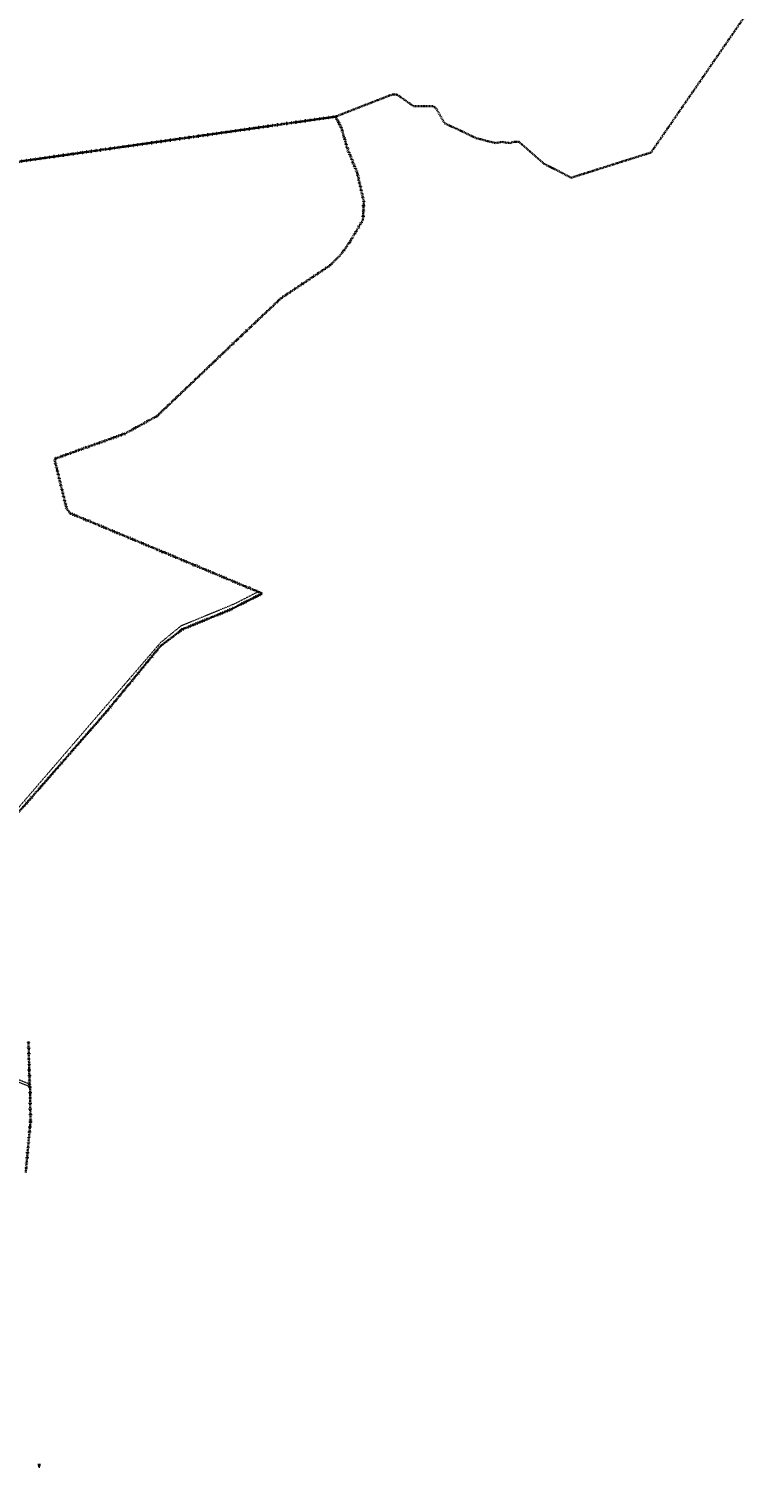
# Model space of a CAD drawing. Extents: x 6414462 to 20492237, y 5756825 to 17376351.
# Tile 125 of 127: x 6499674 to 6500888, y 5809803 to 5812206. Entities that reach past the tile are written whole.
import ezdxf
from ezdxf.enums import TextEntityAlignment as Align

# ---------------------------------------------------------------- set-up
doc = ezdxf.new("R2010")
doc.units = 0
for name, pattern in [('2324-2024 mdcp$0$KROPK2', [1, 0.05, -0.95]), ('2324-2024 mdcp$0$KROPK3-2', [2.49, 1.5, -0.47, 0.05, -0.47]), ('2324-2024 mdcp$0$PRZER1-1', [1, 0.5, -0.5]), ('2324-2024 mdcp$0$PRZER3-2', [2.5, 1.5, -1]), ('CENTERX2', [101.6, 63.5, -12.7, 12.7, -12.7]), ('Lipnica teren 1$0$HIDDEN2', [0.1875, 0.125, -0.0625])]:
    doc.linetypes.add(name, pattern=pattern)
for name, color, linetype, lineweight in [('2324-2024 mdcp$0$GESJAE', 7, 'Continuous', 50), ('2324-2024 mdcp$0$GESJEW', 7, 'Continuous', 35), ('2324-2024 mdcp$0$GESJOB', 7, 'Continuous', 35)]:
    doc.layers.add(name, color=color, linetype=linetype, lineweight=lineweight)
doc.layers.add('2324-2024 mdcp$0$GESUZY', color=7, linetype='Continuous', lineweight=18, true_color=0x008000)
for name, color, linetype in [('3 OSIE', 220, 'CENTERX2'), ('KONTUR', 7, 'Continuous'), ('Lipnica teren 1$0$demontaże', 10, 'Continuous')]:
    doc.layers.add(name, color=color, linetype=linetype)
doc.styles.add('Arial', font='arial.ttf', dxfattribs={"height": 0.122942})
doc.styles.get("Standard").update_dxf_attribs({"font": 'arial.ttf'})

# ---------------------------------------------------------------- blocks, each defined once
blk = doc.blocks.new('2324-2024 mdcp')
at = {"layer": '2324-2024 mdcp$0$GESJAE', "color": 7, "linetype": '2324-2024 mdcp$0$KROPK2', "lineweight": 50}
for points in [[(6499669, 5810296), (6499676.9, 5810381.4), (6499676.1, 5810439.4), (6499675.4, 5810443.4), (6499673.6, 5810515.7)], [(6499658.8, 5810899.6), (6499698.6, 5810945.1), (6499755.9, 5811010.7), (6499804.4, 5811066.2), (6499806.3, 5811068.6), (6499845.9, 5811116.6), (6499852.6, 5811124.8), (6499894, 5811175.1), (6499914, 5811190.4), (6499931, 5811203.4), (6500012, 5811236.5), (6500038.6, 5811250.1), (6500064.2, 5811263.2), (6500057.5, 5811265.9), (6499902, 5811331), (6499742.9, 5811397.3), (6499737.1, 5811405.4), (6499717, 5811488), (6499730.2, 5811492.7), (6499804.5, 5811519.3), (6499834.6, 5811530), (6499888.3, 5811559.5), (6500052.7, 5811715.9), (6500096, 5811756.7), (6500177.6, 5811811.3), (6500181.4, 5811815.1), (6500195.5, 5811829.2), (6500209.8, 5811849.1), (6500232.5, 5811887.3), (6500234, 5811918.1), (6500222.8, 5811965.9), (6500206.2, 5812007.3), (6500203.2, 5812017.7), (6500201.5, 5812023.5), (6500197.6, 5812037.2), (6500196.4, 5812041.2), (6500187.7, 5812057.8), (6500186.7, 5812059.7), (6499658.4, 5811984.7)]]:
    blk.add_lwpolyline(points, dxfattribs=at)
at = {"layer": '2324-2024 mdcp$0$GESJEW', "color": 7, "linetype": '2324-2024 mdcp$0$KROPK3-2', "lineweight": 35}
blk.add_lwpolyline([(6497005.6, 5810116.2), (6497738.5, 5810537.3), (6498835, 5811167.3), (6499658.4, 5811984.7), (6500186.7, 5812059.7), (6500281.8, 5812096.9), (6500289.7, 5812096.3), (6500317.3, 5812077), (6500349.8, 5812077.2), (6500354.9, 5812073.2), (6500368.7, 5812048.9), (6500421.8, 5812023.8), (6500453.9, 5812015.5), (6500464.7, 5812017.4), (6500477.9, 5812015.6), (6500485.7, 5812017.7), (6500493, 5812017.8), (6500534.8, 5811981.2), (6500580.6, 5811957.7), (6500714, 5811999.8), (6500837.6, 5812179.3), (6500888.1, 5812252.7)], dxfattribs=at)
at = {"layer": '2324-2024 mdcp$0$GESJOB', "color": 7, "linetype": '2324-2024 mdcp$0$PRZER3-2', "lineweight": 35}
for points in [[(6499669, 5810296), (6499676.9, 5810381.4), (6499676.1, 5810439.4), (6499675.4, 5810443.4), (6499673.6, 5810515.7)], [(6499658.8, 5810899.6), (6499698.6, 5810945.1), (6499755.9, 5811010.7), (6499804.4, 5811066.2), (6499806.3, 5811068.6), (6499845.9, 5811116.6), (6499852.6, 5811124.8), (6499894, 5811175.1), (6499914, 5811190.4), (6499931, 5811203.4), (6500012, 5811236.5), (6500038.6, 5811250.1), (6500064.2, 5811263.2), (6500057.5, 5811265.9), (6499902, 5811331), (6499742.9, 5811397.3), (6499737.1, 5811405.4), (6499717, 5811488), (6499730.2, 5811492.7), (6499804.5, 5811519.3), (6499834.6, 5811530), (6499888.3, 5811559.5), (6500052.7, 5811715.9), (6500096, 5811756.7), (6500177.6, 5811811.3), (6500181.4, 5811815.1), (6500195.5, 5811829.2), (6500209.8, 5811849.1), (6500232.5, 5811887.3), (6500234, 5811918.1), (6500222.8, 5811965.9), (6500206.2, 5812007.3), (6500203.2, 5812017.7), (6500201.5, 5812023.5), (6500197.6, 5812037.2), (6500196.4, 5812041.2), (6500187.7, 5812057.8), (6500186.7, 5812059.7), (6499658.4, 5811984.7)]]:
    blk.add_lwpolyline(points, dxfattribs=at)
at = {"layer": '2324-2024 mdcp$0$GESUZY', "color": 96, "linetype": '2324-2024 mdcp$0$PRZER1-1', "lineweight": 18, "true_color": 0x008000}
for points in [[(6499580.2, 5810477), (6499676.1, 5810439.4), (6499675.4, 5810443.4), (6499581.8, 5810480.8)], [(6499658.8, 5810899.6), (6499698.6, 5810945.1), (6499755.9, 5811010.7), (6499769, 5811025.7), (6499804.4, 5811066.2), (6499806.3, 5811068.6), (6499845.9, 5811116.6), (6499852.6, 5811124.8), (6499894, 5811175.1), (6499914, 5811190.4), (6499931, 5811203.4), (6500012, 5811236.5), (6500038.6, 5811250.1), (6500064.2, 5811263.2), (6500057.5, 5811265.9), (6500017.3, 5811245.4), (6499928, 5811208.6), (6499893.8, 5811180.5), (6499656.5, 5810905)]]:
    blk.add_lwpolyline(points, dxfattribs=at)
blk = doc.blocks.new('Lipnica teren 1')
at = {"layer": 'Lipnica teren 1$0$demontaże', "linetype": 'Lipnica teren 1$0$HIDDEN2'}
blk.add_blockref('2324-2024 mdcp', (0, 0), dxfattribs=at)
blk = doc.blocks.new('właz 650')
at = {"color": 7}
for p, q in [((451, 2669), (398, 2669)), ((398, 2669), (398, 2659)), ((398, 2519), (398, 2659)), ((398, 2659), (417, 2659)), ((398, 2659), (417, 2659)), ((468, 2519), (398, 2519)), ((432, 2646), (437, 2609)), ((432, 2646), (437, 2609)), ((437, 2609), (462, 2609)), ((437, 2609), (462, 2609)), ((448, 2616), (448, 2640)), ((448, 2640), (451, 2640)), ((471, 2616), (448, 2616)), ((791, 2669), (451, 2669)), ((451, 2669), (452, 2668)), ((451, 2652), (451, 2669)), ((451, 2669), (452, 2668)), ((451, 2640), (451, 2669)), ((452, 2652), (451, 2652)), ((452, 2668), (453, 2667)), ((452, 2668), (453, 2667)), ((452, 2651), (452, 2652)), ((453, 2651), (452, 2651)), ((453, 2667), (455, 2666)), ((453, 2667), (455, 2666)), ((454, 2650), (453, 2651)), ((454, 2649), (454, 2650)), ((454, 2648), (454, 2649)), ((455, 2646), (454, 2648)), ((455, 2666), (456, 2664)), ((455, 2666), (456, 2664)), ((455, 2644), (455, 2646)), ((455, 2641), (455, 2644)), ((456, 2639), (455, 2641)), ((456, 2664), (458, 2662)), ((456, 2664), (458, 2662)), ((456, 2635), (456, 2639)), ((456, 2632), (456, 2635)), ((456, 2629), (456, 2632)), ((456, 2626), (456, 2629)), ((457, 2624), (456, 2626)), ((457, 2621), (457, 2624)), ((458, 2619), (457, 2621)), ((458, 2662), (460, 2660)), ((458, 2662), (460, 2660)), ((459, 2618), (458, 2619)), ((460, 2617), (459, 2618)), ((460, 2660), (461, 2657)), ((460, 2660), (461, 2657)), ((461, 2616), (460, 2617)), ((461, 2657), (463, 2655)), ((461, 2657), (463, 2655)), ((462, 2616), (461, 2616)), ((463, 2616), (462, 2616)), ((463, 2655), (464, 2652)), ((463, 2655), (464, 2652)), ((464, 2616), (463, 2616)), ((464, 2652), (464, 2649)), ((464, 2652), (464, 2649)), ((464, 2649), (465, 2647)), ((464, 2649), (465, 2647)), ((465, 2616), (464, 2616)), ((465, 2647), (466, 2644)), ((465, 2647), (466, 2644)), ((466, 2617), (465, 2617)), ((465, 2617), (465, 2616)), ((466, 2644), (466, 2642)), ((466, 2644), (466, 2642)), ((466, 2642), (466, 2639)), ((466, 2642), (466, 2639)), ((466, 2639), (466, 2637)), ((466, 2639), (466, 2637)), ((466, 2637), (467, 2636)), ((466, 2637), (467, 2636)), ((467, 2618), (466, 2618)), ((466, 2618), (466, 2617)), ((467, 2636), (467, 2635)), ((467, 2636), (467, 2635)), ((467, 2635), (467, 2634)), ((467, 2635), (467, 2634)), ((467, 2634), (468, 2633)), ((467, 2634), (468, 2633)), ((468, 2620), (467, 2620)), ((467, 2620), (467, 2619)), ((467, 2619), (467, 2619)), ((467, 2619), (467, 2618)), ((468, 2633), (469, 2633)), ((468, 2633), (469, 2633)), ((469, 2621), (468, 2621)), ((468, 2621), (468, 2620)), ((468, 2620), (468, 2620)), ((470, 2599), (468, 2519)), ((470, 2599), (468, 2519)), ((468, 2519), (478, 2519)), ((469, 2633), (469, 2632)), ((469, 2633), (469, 2632)), ((469, 2632), (471, 2632)), ((469, 2632), (471, 2632)), ((470, 2622), (469, 2621)), ((469, 2621), (469, 2621)), ((471, 2622), (470, 2622)), ((471, 2632), (472, 2632)), ((471, 2632), (472, 2632)), ((472, 2622), (471, 2622)), ((486, 2619), (471, 2619)), ((471, 2619), (471, 2616)), ((472, 2632), (474, 2632)), ((472, 2632), (474, 2632)), ((473, 2622), (472, 2622)), ((475, 2622), (473, 2622)), ((474, 2632), (475, 2632)), ((474, 2632), (475, 2632)), ((475, 2632), (478, 2632)), ((475, 2632), (478, 2632)), ((477, 2622), (475, 2622)), ((479, 2622), (477, 2622)), ((478, 2632), (480, 2632)), ((478, 2632), (480, 2632)), ((478, 2519), (486, 2619)), ((478, 2519), (1103, 2519)), ((481, 2622), (479, 2622)), ((480, 2632), (483, 2632)), ((480, 2632), (483, 2632)), ((484, 2622), (481, 2622)), ((483, 2632), (486, 2632)), ((483, 2632), (486, 2632)), ((486, 2621), (484, 2622)), ((486, 2632), (488, 2631)), ((486, 2632), (488, 2631)), ((489, 2621), (486, 2621)), ((488, 2631), (492, 2630)), ((488, 2631), (492, 2630)), ((492, 2620), (489, 2621)), ((492, 2630), (495, 2629)), ((492, 2630), (495, 2629)), ((495, 2619), (492, 2620)), ((495, 2629), (498, 2628)), ((495, 2629), (498, 2628)), ((498, 2617), (495, 2619)), ((498, 2628), (501, 2627)), ((498, 2628), (501, 2627)), ((501, 2615), (498, 2617)), ((501, 2627), (505, 2625)), ((501, 2627), (505, 2625)), ((505, 2613), (501, 2615)), ((505, 2625), (509, 2623)), ((505, 2625), (509, 2623)), ((510, 2611), (505, 2613)), ((509, 2623), (514, 2620)), ((509, 2623), (514, 2620)), ((515, 2609), (510, 2611)), ((514, 2620), (519, 2618)), ((514, 2620), (519, 2618)), ((521, 2606), (515, 2609)), ((519, 2618), (527, 2615)), ((519, 2618), (527, 2615)), ((530, 2603), (521, 2606)), ((527, 2615), (534, 2612)), ((527, 2615), (534, 2612)), ((538, 2599), (530, 2603)), ((534, 2612), (543, 2608)), ((534, 2612), (543, 2608)), ((548, 2596), (538, 2599)), ((543, 2608), (552, 2605)), ((543, 2608), (552, 2605)), ((560, 2592), (548, 2596)), ((552, 2605), (563, 2601)), ((552, 2605), (563, 2601)), ((573, 2588), (560, 2592)), ((563, 2601), (576, 2598)), ((563, 2601), (576, 2598)), ((587, 2585), (573, 2588)), ((576, 2598), (590, 2594)), ((576, 2598), (590, 2594)), ((604, 2581), (587, 2585)), ((590, 2594), (606, 2591)), ((590, 2594), (606, 2591)), ((622, 2578), (604, 2581)), ((606, 2591), (624, 2587)), ((606, 2591), (624, 2587)), ((643, 2574), (622, 2578)), ((624, 2587), (645, 2584)), ((624, 2587), (645, 2584)), ((666, 2572), (643, 2574)), ((645, 2584), (667, 2581)), ((645, 2584), (667, 2581)), ((690, 2569), (666, 2572)), ((667, 2581), (691, 2579)), ((667, 2581), (691, 2579)), ((714, 2567), (690, 2569)), ((691, 2579), (715, 2577)), ((691, 2579), (715, 2577)), ((737, 2565), (714, 2567)), ((715, 2577), (737, 2575)), ((715, 2577), (737, 2575)), ((737, 2575), (757, 2573)), ((737, 2575), (757, 2573)), ((757, 2563), (737, 2565)), ((757, 2573), (774, 2572)), ((757, 2573), (774, 2572)), ((773, 2532), (757, 2563)), ((785, 2532), (773, 2532)), ((774, 2572), (785, 2572)), ((774, 2572), (785, 2572)), ((785, 2572), (791, 2571)), ((785, 2572), (791, 2571)), ((791, 2531), (785, 2532)), ((1130, 2669), (791, 2669)), ((791, 2571), (796, 2572)), ((791, 2571), (796, 2572)), ((796, 2532), (791, 2531)), ((796, 2572), (808, 2572)), ((796, 2572), (808, 2572)), ((808, 2532), (796, 2532)), ((808, 2572), (824, 2573)), ((808, 2572), (824, 2573)), ((824, 2563), (808, 2532)), ((824, 2573), (844, 2575)), ((824, 2573), (844, 2575)), ((845, 2565), (824, 2563)), ((844, 2575), (866, 2577)), ((844, 2575), (866, 2577)), ((867, 2567), (845, 2565)), ((866, 2577), (890, 2579)), ((866, 2577), (890, 2579)), ((891, 2569), (867, 2567)), ((890, 2579), (914, 2581)), ((890, 2579), (914, 2581)), ((915, 2572), (891, 2569)), ((914, 2581), (937, 2584)), ((914, 2581), (937, 2584)), ((938, 2574), (915, 2572)), ((937, 2584), (957, 2587)), ((937, 2584), (957, 2587)), ((959, 2578), (938, 2574)), ((957, 2587), (975, 2591)), ((957, 2587), (975, 2591)), ((978, 2581), (959, 2578)), ((975, 2591), (992, 2594)), ((975, 2591), (992, 2594)), ((994, 2585), (978, 2581)), ((992, 2594), (1006, 2598)), ((992, 2594), (1006, 2598)), ((1009, 2588), (994, 2585)), ((1006, 2598), (1018, 2601)), ((1006, 2598), (1018, 2601)), ((1022, 2592), (1009, 2588)), ((1018, 2601), (1029, 2605)), ((1018, 2601), (1029, 2605)), ((1034, 2596), (1022, 2592)), ((1029, 2605), (1040, 2608)), ((1029, 2605), (1040, 2608)), ((1044, 2599), (1034, 2596)), ((1040, 2608), (1048, 2612)), ((1040, 2608), (1048, 2612)), ((1053, 2603), (1044, 2599)), ((1048, 2612), (1056, 2615)), ((1048, 2612), (1056, 2615)), ((1060, 2606), (1053, 2603)), ((1056, 2615), (1062, 2618)), ((1056, 2615), (1062, 2618)), ((1066, 2609), (1060, 2606)), ((1062, 2618), (1067, 2620)), ((1062, 2618), (1067, 2620)), ((1072, 2611), (1066, 2609)), ((1067, 2620), (1072, 2623)), ((1067, 2620), (1072, 2623)), ((1072, 2623), (1076, 2625)), ((1072, 2623), (1076, 2625)), ((1076, 2613), (1072, 2611)), ((1076, 2625), (1080, 2627)), ((1076, 2625), (1080, 2627)), ((1080, 2615), (1076, 2613)), ((1080, 2627), (1083, 2628)), ((1080, 2627), (1083, 2628)), ((1084, 2617), (1080, 2615)), ((1083, 2628), (1087, 2629)), ((1083, 2628), (1087, 2629)), ((1087, 2619), (1084, 2617)), ((1087, 2629), (1090, 2630)), ((1087, 2629), (1090, 2630)), ((1090, 2620), (1087, 2619)), ((1090, 2630), (1093, 2631)), ((1090, 2630), (1093, 2631)), ((1092, 2621), (1090, 2620)), ((1095, 2621), (1092, 2621)), ((1093, 2631), (1096, 2632)), ((1093, 2631), (1096, 2632)), ((1098, 2622), (1095, 2621)), ((1096, 2632), (1099, 2632)), ((1096, 2632), (1099, 2632)), ((1103, 2519), (1096, 2619)), ((1096, 2619), (1110, 2619)), ((1100, 2622), (1098, 2622)), ((1099, 2632), (1101, 2632)), ((1099, 2632), (1101, 2632)), ((1102, 2622), (1100, 2622)), ((1101, 2632), (1104, 2632)), ((1101, 2632), (1104, 2632)), ((1105, 2622), (1102, 2622)), ((1113, 2519), (1103, 2519)), ((1104, 2632), (1106, 2632)), ((1104, 2632), (1106, 2632)), ((1106, 2622), (1105, 2622)), ((1106, 2632), (1108, 2632)), ((1106, 2632), (1108, 2632)), ((1108, 2622), (1106, 2622)), ((1108, 2632), (1109, 2632)), ((1108, 2632), (1109, 2632)), ((1109, 2622), (1108, 2622)), ((1109, 2632), (1111, 2632)), ((1109, 2632), (1111, 2632)), ((1110, 2622), (1109, 2622)), ((1111, 2622), (1110, 2622)), ((1110, 2619), (1110, 2616)), ((1110, 2616), (1133, 2616)), ((1111, 2632), (1112, 2632)), ((1111, 2632), (1112, 2632)), ((1112, 2621), (1111, 2622)), ((1113, 2519), (1111, 2599)), ((1111, 2599), (1113, 2519)), ((1112, 2632), (1113, 2633)), ((1112, 2632), (1113, 2633)), ((1113, 2621), (1112, 2621)), ((1113, 2633), (1114, 2634)), ((1113, 2633), (1114, 2634)), ((1113, 2633), (1113, 2633)), ((1113, 2633), (1113, 2633)), ((1113, 2620), (1113, 2621)), ((1113, 2621), (1113, 2621)), ((1114, 2620), (1113, 2620)), ((1183, 2519), (1113, 2519)), ((1114, 2635), (1115, 2636)), ((1114, 2635), (1115, 2636)), ((1114, 2634), (1114, 2635)), ((1114, 2634), (1114, 2635)), ((1114, 2619), (1114, 2620)), ((1114, 2620), (1114, 2620)), ((1115, 2618), (1114, 2619)), ((1114, 2619), (1114, 2619)), ((1115, 2639), (1116, 2642)), ((1115, 2639), (1116, 2642)), ((1115, 2637), (1115, 2639)), ((1115, 2637), (1115, 2639)), ((1115, 2636), (1115, 2637)), ((1115, 2636), (1115, 2637)), ((1116, 2617), (1115, 2618)), ((1115, 2618), (1115, 2618)), ((1116, 2647), (1117, 2649)), ((1116, 2647), (1117, 2649)), ((1116, 2644), (1116, 2647)), ((1116, 2644), (1116, 2647)), ((1116, 2642), (1116, 2644)), ((1116, 2642), (1116, 2644)), ((1117, 2616), (1116, 2617)), ((1116, 2617), (1116, 2617)), ((1117, 2649), (1118, 2652)), ((1117, 2649), (1118, 2652)), ((1118, 2616), (1117, 2616)), ((1118, 2652), (1119, 2655)), ((1118, 2652), (1119, 2655)), ((1119, 2616), (1118, 2616)), ((1118, 2616), (1118, 2616)), ((1119, 2655), (1120, 2657)), ((1119, 2655), (1120, 2657)), ((1120, 2616), (1119, 2616)), ((1119, 2609), (1144, 2609)), ((1144, 2609), (1119, 2609)), ((1120, 2657), (1122, 2660)), ((1120, 2657), (1122, 2660)), ((1121, 2617), (1120, 2616)), ((1122, 2618), (1121, 2617)), ((1122, 2660), (1123, 2662)), ((1122, 2660), (1123, 2662)), ((1123, 2619), (1122, 2618)), ((1123, 2662), (1125, 2664)), ((1123, 2662), (1125, 2664)), ((1124, 2621), (1123, 2619)), ((1125, 2626), (1124, 2624)), ((1124, 2624), (1124, 2621)), ((1125, 2664), (1127, 2666)), ((1125, 2664), (1127, 2666)), ((1126, 2635), (1125, 2632)), ((1125, 2632), (1125, 2629)), ((1125, 2629), (1125, 2626)), ((1127, 2646), (1126, 2644)), ((1126, 2644), (1126, 2641)), ((1126, 2641), (1126, 2639)), ((1126, 2639), (1126, 2635)), ((1127, 2666), (1128, 2667)), ((1127, 2666), (1128, 2667)), ((1128, 2650), (1127, 2649)), ((1127, 2649), (1127, 2648)), ((1127, 2648), (1127, 2646)), ((1128, 2667), (1129, 2668)), ((1128, 2667), (1129, 2668)), ((1129, 2651), (1128, 2651)), ((1128, 2651), (1128, 2650)), ((1129, 2668), (1130, 2669)), ((1129, 2668), (1130, 2669)), ((1130, 2652), (1129, 2652)), ((1129, 2652), (1129, 2651)), ((1130, 2640), (1130, 2669)), ((1130, 2669), (1183, 2669)), ((1130, 2669), (1130, 2652)), ((1133, 2640), (1130, 2640)), ((1133, 2616), (1133, 2640)), ((1144, 2609), (1149, 2646)), ((1149, 2646), (1144, 2609)), ((1168, 2659), (1183, 2659)), ((1183, 2659), (1168, 2659)), ((1183, 2669), (1183, 2659)), ((1183, 2659), (1183, 2519))]:
    blk.add_line(p, q, dxfattribs=at)
for centre, radius, start, end in [((417, 2644), 15, 7.81978, 90), ((417, 2644), 15, 7.81978, 90), ((462, 2601), 8, 351.181583, 90), ((462, 2601), 8, 351.181583, 90), ((1119, 2601), 8, 90, 188.818417), ((1119, 2601), 8, 90, 188.818417), ((1168, 2638), 20.2, 88.599751, 158.993715), ((1168, 2638), 20.2, 88.599751, 158.993715)]:
    blk.add_arc(centre, radius, start, end, dxfattribs=at)

msp = doc.modelspace()

# ---------------------------------------------------------------- linework, layer by layer
at = {"color": 3, "lineweight": 30}
msp.add_line((6499693.94, 5809807.689), (6499689.351, 5809807.689), dxfattribs=at)
at = {"color": 0, "lineweight": 0}
for p, q in [((6499691.004, 5809806.479), (6499689.743, 5809806.479)), ((6499690.991, 5809805.279), (6499689.743, 5809805.279))]:
    msp.add_line(p, q, dxfattribs=at)
at = {"lineweight": 0}
for p, q in [((6499689.93, 5809806.479), (6499689.817, 5809806.574)), ((6499689.817, 5809806.574), (6499690.336, 5809806.574)), ((6499689.93, 5809805.279), (6499689.817, 5809805.374)), ((6499689.817, 5809805.374), (6499690.336, 5809805.374)), ((6499689.93, 5809806.702), (6499689.93, 5809806.479)), ((6499689.93, 5809805.502), (6499689.93, 5809805.279)), ((6499691.95, 5809807.689), (6499691.837, 5809807.784)), ((6499691.837, 5809807.784), (6499692.356, 5809807.784)), ((6499691.95, 5809807.912), (6499691.95, 5809807.689))]:
    msp.add_line(p, q, dxfattribs=at)
at = {"color": 0, "lineweight": -3}
for p, q in [((6499691.142, 5809806.799), (6499691.142, 5809806.979)), ((6499691.142, 5809806.799), (6499691.142, 5809806.479)), ((6499691.142, 5809806.479), (6499691.142, 5809805.279)), ((6499691.142, 5809805.279), (6499692.382, 5809805.279)), ((6499691.262, 5809806.899), (6499691.637, 5809807.399)), ((6499691.262, 5809806.879), (6499691.262, 5809806.899)), ((6499691.262, 5809806.879), (6499691.262, 5809806.479)), ((6499692.262, 5809806.879), (6499691.262, 5809806.879)), ((6499691.262, 5809806.479), (6499691.262, 5809805.429)), ((6499691.262, 5809805.429), (6499692.262, 5809805.429)), ((6499692.359, 5809807.479), (6499691.549, 5809807.479)), ((6499691.637, 5809807.479), (6499691.637, 5809807.399)), ((6499691.637, 5809807.399), (6499692.262, 5809807.399)), ((6499692.262, 5809806.459), (6499692.262, 5809806.879)), ((6499692.262, 5809805.429), (6499692.262, 5809806.459)), ((6499692.382, 5809806.459), (6499692.382, 5809806.799)), ((6499692.382, 5809805.279), (6499692.382, 5809806.459))]:
    msp.add_line(p, q, dxfattribs=at)
for points in [[(6499691.262, 5809806.879), (6499691.217, 5809806.879, 0.41421356), (6499691.202, 5809806.864), (6499691.202, 5809806.814, -0.41421356), (6499691.187, 5809806.799), (6499691.142, 5809806.799)], [(6499692.382, 5809806.799), (6499692.337, 5809806.799, -0.41421356), (6499692.322, 5809806.814), (6499692.322, 5809806.864, 0.41421356), (6499692.307, 5809806.879), (6499692.262, 5809806.879)]]:
    msp.add_lwpolyline(points, format="xyb", dxfattribs=at)
at = {"color": 0, "lineweight": 0}
for points in [[(6499691.142, 5809806.639), (6499691.262, 5809806.639)], [(6499691.262, 5809806.479), (6499691.142, 5809806.479)], [(6499692.382, 5809806.619), (6499692.262, 5809806.619)], [(6499692.262, 5809806.459), (6499692.382, 5809806.459)]]:
    msp.add_lwpolyline(points, dxfattribs=at)
at = {"layer": '3 OSIE', "lineweight": 0, "ltscale": 0.05}
msp.add_line((6499690.862, 5809803.495), (6499692.662, 5809803.495), dxfattribs=at)
at = {"layer": 'KONTUR'}
for p, q in [((6499691.517, 5809807.479), (6499691.142, 5809806.979)), ((6499691.52, 5809807.499), (6499691.517, 5809807.496)), ((6499691.517, 5809807.496), (6499691.517, 5809807.479)), ((6499691.544, 5809807.499), (6499691.52, 5809807.499)), ((6499691.544, 5809807.499), (6499691.549, 5809807.479)), ((6499692.359, 5809807.479), (6499691.549, 5809807.479)), ((6499692.262, 5809806.879), (6499692.262, 5809807.479)), ((6499692.364, 5809807.499), (6499692.359, 5809807.479)), ((6499692.379, 5809807.499), (6499692.364, 5809807.499)), ((6499692.382, 5809807.496), (6499692.379, 5809807.499)), ((6499692.382, 5809807.064), (6499692.382, 5809807.496)), ((6499692.382, 5809806.799), (6499692.382, 5809807.064))]:
    msp.add_line(p, q, dxfattribs=at)

# ---------------------------------------------------------------- block references
msp.add_blockref('Lipnica teren 1', (0, 0))
at = {"color": 7, "lineweight": 30, "xscale": 0.001, "yscale": 0.001, "zscale": 0.001}
msp.add_blockref('właz 650', (6499691.159, 5809805.02), dxfattribs=at)

# ---------------------------------------------------------------- texts
at = {"color": 7, "lineweight": 30, "style": 'Arial'}
for s, p in [('...........', (6499690.15, 5809806.588)), ('...........', (6499690.15, 5809805.388)), ('WLOT PVC', (6499690.464, 5809803.612)), ('...........', (6499692.17, 5809807.798)), ('WYLOT PVC', (6499693.151, 5809803.612))]:
    msp.add_text(s, height=0.1, dxfattribs=at).set_placement(p, align=Align.MIDDLE)
at = {"layer": 'KONTUR', "color": 18, "lineweight": 25, "true_color": 0x000000, "char_height": 0.095, "width": 1.77901, "attachment_point": 1}
for s, insert in [('-1,21', (6499689.97, 5809806.715)), ('-2,41', (6499689.97, 5809805.515)), (' 0,00', (6499691.99, 5809807.925))]:
    msp.add_mtext(s, dxfattribs=dict(at, insert=insert))

doc.saveas('drawing.dxf')
